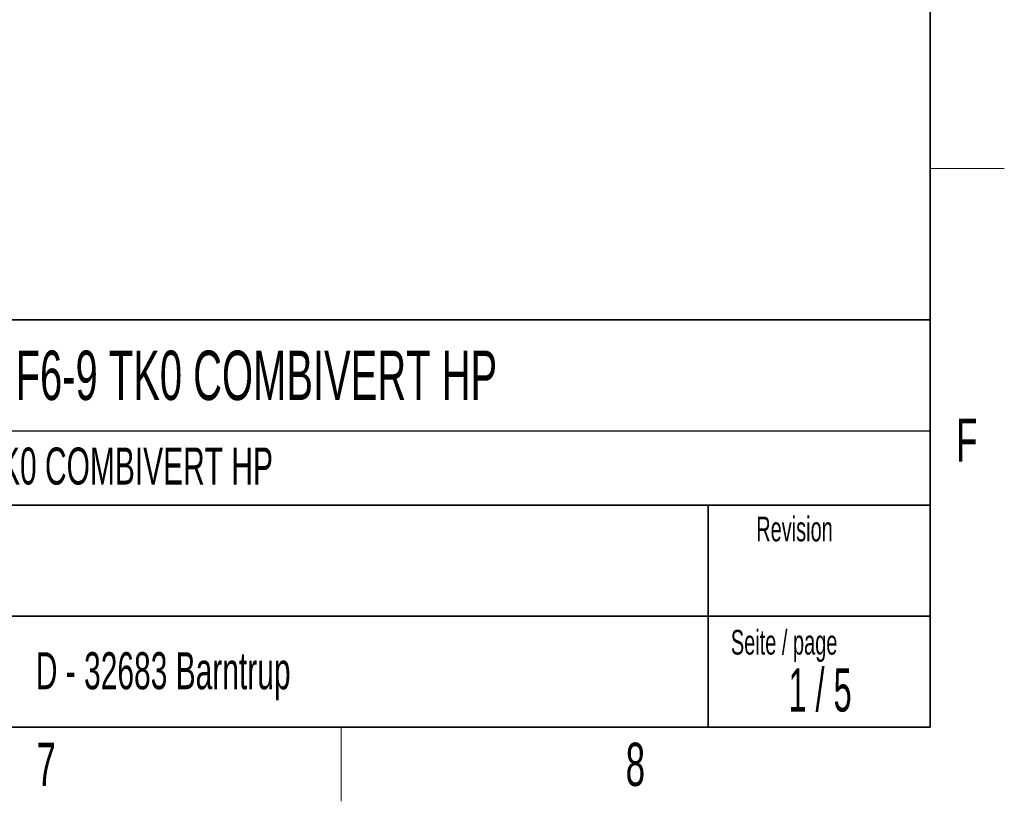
# Model space of a CAD drawing. Header units: millimetres. Extents: x 5 to 418, y 2 to 292.
# Tile 72 of 91: x 334 to 414, y 6 to 69. Entities that reach past the tile are written whole.
import ezdxf

# ---------------------------------------------------------------- set-up
doc = ezdxf.new("R2010")
doc.units = ezdxf.units.MM
doc.layers.add('SLD-0', color=7, linetype='Continuous')
doc.styles.add('SLDTEXTSTYLE0', font='TXT', dxfattribs={"width": 0.605})
doc.styles.add('SLDTEXTSTYLE1', font='TXT', dxfattribs={"width": 0.563})

msp = doc.modelspace()

# ---------------------------------------------------------------- linework, layer by layer
at = {"layer": 'SLD-0', "lineweight": 35}
for p, q in [((408, 12), (408, 282.5)), ((318, 45), (408, 45)), ((408, 45), (408, 12)), ((408, 30), (318, 30)), ((390, 12), (390, 30)), ((318, 21), (390, 21)), ((390, 21), (408, 21)), ((26, 12), (408, 12)), ((408, 12), (318, 12))]:
    msp.add_line(p, q, dxfattribs=at)
at = {"layer": 'SLD-0', "lineweight": 18}
for p, q in [((408, 57.25), (414, 57.25)), ((360.25, 6), (360.25, 12))]:
    msp.add_line(p, q, dxfattribs=at)
at = {"layer": 'SLD-0'}
msp.add_line((318, 36), (408, 36), dxfattribs=at)

# ---------------------------------------------------------------- texts
for s, insert, char_height, attachment_point, style in [('F6-9 TK0 COMBIVERT HP', (333.8827, 42.5045), 4, 1, 'SLDTEXTSTYLE0'), ('F', (410.9536, 37.0011), 3.5, 2, 'SLDTEXTSTYLE0'), ('F6-9 TK0 COMBIVERT HP', (325.4719, 34.6565), 3, 1, 'SLDTEXTSTYLE0'), ('Revision', (393.8965, 29.0591), 2, 1, 'SLDTEXTSTYLE0'), ('Material-Nr. /', (318.6798, 27.8878), 2, 1, 'SLDTEXTSTYLE0'), ('Seite / page', (391.8391, 19.8831), 2, 1, 'SLDTEXTSTYLE0'), ('D - 32683 Barntrup', (335.5202, 18.0787), 3, 1, 'SLDTEXTSTYLE0'), ('1 / 5', (399.0666, 16.7707), 3.5, 2, 'SLDTEXTSTYLE1'), ('7', (336.3527, 10.743), 3.5, 2, 'SLDTEXTSTYLE0'), ('8', (384.1027, 10.743), 3.5, 2, 'SLDTEXTSTYLE0')]:
    msp.add_mtext(s, dxfattribs=dict(at, insert=insert, char_height=char_height, attachment_point=attachment_point, style=style))

doc.saveas('drawing.dxf')
